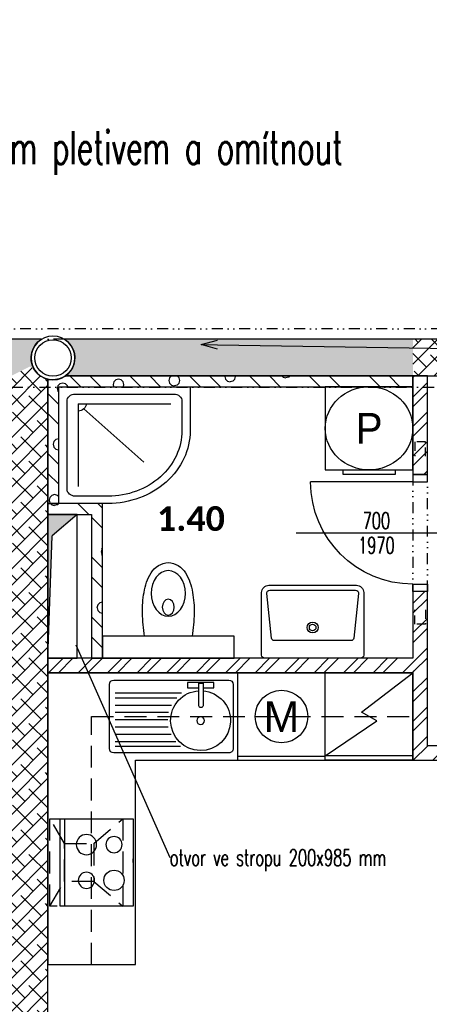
# Model space of a CAD drawing. Header units: millimetres. Extents: x -239306 to 235396, y -2942 to 28189.
# Tile 20 of 37: x 29992 to 32797, y 7308 to 14055. Entities that reach past the tile are written whole.
import ezdxf
from ezdxf import colors
from ezdxf.entities.mleader import LeaderData, LeaderLine
from ezdxf.enums import TextEntityAlignment as Align
from ezdxf.math import Vec2, Vec3

# ---------------------------------------------------------------- set-up
doc = ezdxf.new("R2010")
doc.units = ezdxf.units.MM
doc.header["$LTSCALE"] = 300
doc.linetypes.add('DASHED', pattern=[0.75, 0.5, -0.25])
doc.linetypes.add('DIVIDE2', pattern=[0.625, 0.25, -0.125, 0, -0.125, 0, -0.125])
for name, color, linetype in [('A-Appliance-G', 150, 'Continuous'), ('A-Cabinet-G', 10, 'Continuous'), ('A-Chase-G', 32, 'Continuous'), ('A-Dimline-D', 221, 'Continuous'), ('A-Dimline-D @ 50', 221, 'Continuous'), ('A-Door-G', 150, 'Continuous'), ('A-Room-T @ 50', 131, 'Continuous'), ('A-SanitaryFixture-G', 140, 'Continuous'), ('A-Wall-Abov', 32, 'DIVIDE2'), ('A-Wall-Blow', 30, 'Continuous'), ('A-Wall-Comp', 22, 'Continuous'), ('A-Wall-G', 50, 'Continuous'), ('A-Wall-Patt', 12, 'Continuous'), ('S-Beam-G', 80, 'Continuous'), ('S-Column-G', 110, 'Continuous')]:
    doc.layers.add(name, color=color, linetype=linetype)
doc.styles.add('Arial', font='arial.ttf')
doc.styles.add('Dim', font='simplex.shx', dxfattribs={"width": 0.65})
doc.styles.add('RoomTag', font='calibrib.ttf')
doc.styles.get("Standard").update_dxf_attribs({"font": 'simplex.shx', "width": 0.65})
doc.dimstyles.new('Anno', dxfattribs={"dimscale": 50, "dimtxt": 2.25, "dimasz": 1.125, "dimexe": 1.125, "dimexo": 1.125, "dimgap": 0.5, "dimtad": 1, "dimdec": 1, "dimrnd": 0.5, "dimzin": 12, "dimdsep": 46, "dimtxsty": 'Dim', "dimblk": 'DOT', "dimcen": 2.25, "dimdle": 1.125, "dimazin": 0, "dimtfac": 1, "dimtdec": 1, "dimtix": 1, "dimtmove": 2, "dimatfit": 2, "dimldrblk": 'DOTSMALL', "dimfxl": 1, "dimtfill": 1, "dimtfillclr": 256, "dimtolj": 1, "dimtzin": 0, "dimarcsym": 0})

# ---------------------------------------------------------------- blocks, each defined once
blk = doc.blocks.new('DoorAxis')
at = {"color": 0, "style": 'Dim', "width": 0.65}
for tag, p in [('DoorST:InnerWidth', (-0.75, 0)), ('DoorST:InnerHeight', (0.75, 0))]:
    blk.add_attdef(tag, text='', height=1, rotation=90, dxfattribs=at).set_placement(p, align=Align.MIDDLE_CENTER)
blk = doc.blocks.new('AreaLabel1')
at = {"color": 0, "style": 'RoomTag'}
blk.add_attdef('AreaOBJ:Label', text='', height=1.5, dxfattribs=at).set_placement((0, 0), align=Align.MIDDLE_CENTER)
blk = doc.blocks.new('otvorStroL')
at = {"style": 'Dim', "width": 0.65}
blk.add_attdef('ChaseST:otvorStrop', text='', height=1, dxfattribs=at).set_placement((0, 0), align=Align.MIDDLE_LEFT)
blk = doc.blocks.new('_Open30')
at = {"color": 0, "lineweight": -2}
for p, q in [((-1, 0.268), (0, 0)), ((0, 0), (-1, -0.268)), ((0, 0), (-1, 0))]:
    blk.add_line(p, q, dxfattribs=at)
blk = doc.blocks.new('_Dot')
at = {"color": 0, "linetype": 'ByBlock', "lineweight": -2}
blk.add_line((-0.5, 0), (-1, 0), dxfattribs=at)
at = {"color": 0, "linetype": 'ByBlock', "const_width": 0.5}
blk.add_lwpolyline([(-0.25, 0, 1), (0.25, 0, 1)], format="xyb", close=True, dxfattribs=at)
blk = doc.blocks.new('_DotSmall')
at = {"color": 0, "linetype": 'ByBlock', "const_width": 0.5}
blk.add_lwpolyline([(-0.0625, 0, 1), (0.0625, 0, 1)], format="xyb", close=True, dxfattribs=at)
blk = doc.blocks.new('osa1K')
at = {"color": 0, "linetype": 'ByBlock'}
blk.add_lwpolyline([(0, -250), (0, 850)], dxfattribs=at)
for points in [[(-350, 0), (-350, -0.0001)], [(350, 0), (350, -0.0001)]]:
    blk.add_lwpolyline(points)
blk = doc.blocks.new('SYMBOL_Shower_5_2D')
blk.add_line((0.1906, 0.1906), (0.6464, 0.6464))
for points in [[(0, 1), (0, 0), (1, 0), (1, 0.375, 0.414214), (0.375, 1)], [(0.0625, 0.875), (0.0625, 0.125, 0.414214), (0.125, 0.0625), (0.875, 0.0625, 0.414214), (0.9375, 0.125), (0.9375, 0.375, 0.414214), (0.375, 0.9375), (0.125, 0.9375, 0.414214)]]:
    blk.add_lwpolyline(points, format="xyb", close=True)
for points in [[(0.1464, 0.1464), (0.1464, 0.8536)], [(0.1464, 0.1464), (0.8536, 0.1464)]]:
    blk.add_lwpolyline(points)
blk.add_arc((0.1464, 0.1464), 0.0625, 0, 90)
blk = doc.blocks.new('SYMBOL_Kitchen_Sink_7_2D')
at = {"color": 0, "linetype": 'ByBlock'}
for p, q in [((470, 432.4), (30, 432.4)), ((0, 402.4), (0, -386.2)), ((91.1, -61.3), (91.1, 393.1)), ((123.6, -28.9), (123.6, 393.1)), ((173.6, 7.1), (173.6, 393.1)), ((223.6, 27.8), (223.6, 393.1)), ((273.6, 31.2), (273.6, 393.1)), ((323.6, 30), (323.6, 393.1)), ((373.6, 9.3), (373.6, 393.1)), ((423.6, -23.5), (423.6, 393.1)), ((454.7, -54.5), (454.7, 393.1)), ((500, -386.2), (500, 402.4)), ((16, -102.5), (53.5, -102.5)), ((16, -102.5), (53.5, -102.5)), ((16, -282.5), (16, -102.5)), ((53.5, -102.5), (53.5, -181.1)), ((177.5, -181.1), (22.5, -181.1)), ((22.5, -181.1), (22.5, -209.1)), ((22.5, -209.1), (177.5, -209.1)), ((53.5, -209.1), (53.5, -282.5)), ((53.5, -282.5), (16, -282.5)), ((30, -416.2), (470, -416.2))]:
    blk.add_line(p, q, dxfattribs=at)
blk.add_circle((278.4, -192.5), 26.3, dxfattribs=at)
for centre, radius, start, end in [((30, 402.4), 30, 90, 180), ((470, 402.4), 30, 0, 90), ((278.4, -192.5), 205, 184.62432, 176.81228), ((175, -195.1), 14.2, 280.38886, 79.61114), ((30, -386.2), 30, 180, 270), ((470, -386.2), 30, 270, 0)]:
    blk.add_arc(centre, radius, start, end, dxfattribs=at)
blk = doc.blocks.new('SYMBOL_Kitchen_DeepFreezer_4_2D')
at = {"color": 0, "linetype": 'ByBlock', "lineweight": -2}
blk.add_line((0.95, -0.5), (0.95, 0.5), dxfattribs=at)
blk.add_lwpolyline([(0, -0.5), (1, -0.5), (1, 0.5), (0, 0.5)], close=True, dxfattribs=at)
blk.add_lwpolyline([(0.95, 0.5), (0.55, -0.087), (0.45, 0.087), (0, -0.5)])
blk = doc.blocks.new('Mycka2')
at = {"color": 0, "linetype": 'ByBlock', "lineweight": -2}
blk.add_line((0.953, -0.5), (0.953, 0.5), dxfattribs=at)
blk.add_lwpolyline([(1, -0.5), (1, 0.5), (0, 0.5), (0, -0.5)], close=True, dxfattribs=at)
blk.add_circle((0.5, 0), 0.3)
at = {"color": 0, "linetype": 'ByBlock', "style": 'Arial', "flags": 4}
blk.add_attdef('ZNACKA', text='', height=0.35, rotation=90, dxfattribs=at).set_placement((0.5, 0), align=Align.MIDDLE_CENTER)
blk = doc.blocks.new('SYMBOL_Kitchen_ExtractorHood_2D')
at = {"color": 0, "linetype": 'DASHED', "lineweight": -2}
blk.add_lwpolyline([(0, -300), (500, -300), (500, 300), (0, 300)], close=True, dxfattribs=at)
at = {"linetype": 'DASHED'}
for points in [[(0, 300), (100, 130)], [(300, 130), (500, 300)], [(100, -130), (0, -300)], [(300, -130), (500, -300)]]:
    blk.add_lwpolyline(points, dxfattribs=at)
blk.add_lwpolyline([(100, 130), (100, -130), (300, -130), (300, 130), (100, 130)], close=True, dxfattribs=at)
blk = doc.blocks.new('SYMBOL_Kitchen_StoveOven_2D')
at = {"color": 0, "linetype": 'ByBlock', "lineweight": -2}
for p, q in [((0, 0.5), (0, -0.5)), ((1, 0.5), (0, 0.5)), ((0.066, 0.5), (0.066, -0.5)), ((1, -0.5), (1, 0.5)), ((1, 0), (1, -0.042)), ((0, -0.5), (1, -0.5))]:
    blk.add_line(p, q, dxfattribs=at)
for centre, major_axis in [((0.361, 0.204), (0.111, 0)), ((0.361, -0.204), (0.139, 0)), ((0.739, -0.204), (0.111, 0))]:
    blk.add_ellipse(centre, major_axis=major_axis, ratio=0.833333, dxfattribs=at)
blk.add_ellipse((0.739, 0.204), major_axis=(-0.139, 0), ratio=0.833333, start_param=3.141593, end_param=9.424778, dxfattribs=at)
blk = doc.blocks.new('chasetop1')
blk.add_hatch(color=256).paths.add_polyline_path([(0, 1), (0, 0), (0.1499, 0.8501), (1, 1)])
for p in [(1, 1), (0, 0)]:
    blk.add_line(p, (0.1499, 0.8501))
at = {"color": 0, "linetype": 'ByBlock'}
blk.add_lwpolyline([(0, 0), (1, 0), (1, 1), (0, 1)], close=True, dxfattribs=at)
blk = doc.blocks.new('překlad 75')
at = {"color": 0, "linetype": 'ByBlock', "ltscale": 0.5}
for points in [[(-795, -37.5), (-945, -37.5), (-945, 37.5), (-795, 37.5)], [(795, -37.5), (945, -37.5), (945, 37.5), (795, 37.5)]]:
    blk.add_lwpolyline(points, dxfattribs=at)
blk = doc.blocks.new('Pracka2')
at = {"color": 0, "linetype": 'ByBlock', "lineweight": -2}
blk.add_lwpolyline([(1, -0.5), (1, 0.5), (0, 0.5), (0, -0.5)], close=True, dxfattribs=at)
blk.add_lwpolyline([(1, -0.3), (1.05, -0.3), (1.05, 0.3), (1, 0.3)], dxfattribs=at)
blk.add_circle((0.5, 0), 0.5)
at = {"color": 0, "linetype": 'ByBlock', "style": 'Arial', "flags": 4}
blk.add_attdef('ZNACKA', text='', height=0.35, rotation=90, dxfattribs=at).set_placement((0.5, 0), align=Align.MIDDLE_CENTER)

msp = doc.modelspace()

# ---------------------------------------------------------------- hatches: boundary and pattern name
at = {"layer": 'A-Wall-Patt', "linetype": 'Continuous', "lineweight": -3}
h = msp.add_hatch(dxfattribs=at)
h.set_pattern_fill('ANSI38', color=254, scale=25, style=0)
h.paths.add_polyline_path([(32685, 11615), (32685, 11865), (30298.8, 11865, -0.537158), (30306.7, 11615)], flags=0)
h.paths.add_polyline_path([(29935, 11615), (30060, 11677.5), (30090, 11662.5, -0.405312), (30141.2, 11865), (27435, 11865), (27435, 11615)], flags=0)
h.paths.add_polyline_path([(48515, 11740), (49415, 11740), (49415, 11775), (48515, 11775)], flags=0)
h = msp.add_hatch(dxfattribs=at)
h.set_pattern_fill('ANSI38', color=254, scale=25, style=0)
h.paths.add_polyline_path([(33935, 11865), (33935, 11615), (35683.3, 11615, -0.537158), (35691.2, 11865)], flags=0)
h.paths.add_polyline_path([(32935, 11615), (32935, 11865), (32685, 11865), (32685, 11615)], flags=0)
h.paths.add_polyline_path([(35935, 11615), (36060, 11677.5), (36185, 11615), (38495, 11615), (38495, 11865), (35848.8, 11865, -0.537158), (35856.7, 11615)], flags=0)
h.paths.add_polyline_path([(39745, 11615), (39745, 11865), (39495, 11865), (39495, 11615)], flags=0)
h = msp.add_hatch(dxfattribs=at)
h.set_pattern_fill('ANSI38', color=254, scale=25, style=0)
h.paths.add_polyline_path([(29935, 10740), (30185, 10740), (30185, 11591.5, -0.205933), (30090, 11662.5), (30060, 11677.5), (29935, 11615)], flags=0)
h = msp.add_hatch(dxfattribs=at)
h.set_pattern_fill('POROBETON2', color=254, scale=400, angle=45, style=0, pattern_type=2)
h.set_pattern_definition([(45, (0, 0), (27.4519, 382.3555), [19.4116, -270.3664]), (45, (-51.23, 51.23), (27.4519, 382.3555), [19.4116, -270.3664]), (135, (13.73, 51.23), (-382.3555, -27.4519), [19.4116, -231.5436]), (135, (-37.5, -8e-15), (-382.3555, -27.4519), [19.4116, -231.5436]), (105, (18.75, 32.48), (-177.45203, 177.45176), [19.4116, -560.144]), (165, (-1e-14, 64.95), (-382.35558, -27.4521), [19.4116, -560.144]), (255, (-51.23, 51.23), (177.4518, -177.452), [19.4116, -984.408]), (255, (153.68, 256.13), (177.4518, -177.452), [19.4116, -984.408]), (255, (358.58, 461.03), (177.4518, -177.452), [19.4116, -984.408]), (195, (0, 0), (-204.90374, -204.9037), [19.4116, -984.408]), (195, (-177.45, 177.45), (-204.90374, -204.9037), [19.4116, -984.408]), (75, (13.73, 13.73), (-177.4518, 177.452), [19.4116, -984.408]), (75, (218.63, 218.63), (-177.4518, 177.452), [19.4116, -984.408]), (75, (423.53, 423.53), (-177.4518, 177.452), [19.4116, -984.408]), (285, (-56.25, 32.48), (177.45203, -177.45176), [19.4116, -560.144]), (345, (-37.5, -8e-15), (382.35558, 27.4521), [19.4116, -560.144]), (195, (-18.75, 69.98), (-204.90374, -204.9037), [19.4116, -984.408]), (195, (-196.2, 247.43), (-204.90374, -204.9037), [19.4116, -984.408]), (135, (75.16, 75.16), (-487.7464, 77.939), []), (135, (143.47, 143.47), (-487.7464, 77.939), [])])
h.paths.add_polyline_path([(30260, 11540), (32685, 11540), (32685, 11615), (30306.7, 11615, -0.16832), (30212.4, 11587.6)], flags=0)
h.paths.add_polyline_path([(29860, 11540), (29935, 11615), (27435, 11615), (27435, 11540)], flags=0)
h = msp.add_hatch(dxfattribs=at)
h.set_pattern_fill('ANSI32', color=254, scale=15, angle=-360, style=0)
h.paths.add_polyline_path([(32685, 10937.4), (32785, 10937.4), (32785, 11615), (32685, 11615)], flags=0)
h.paths.add_polyline_path([(32785, 10137.4), (32685, 10137.4), (32685, 9680), (32710, 9613.3), (32785, 9580)], flags=0)
h.paths.add_polyline_path([(32785, 9580), (32710, 9613.3), (32685, 9580), (32685, 8980), (32785, 9080)], flags=0)
h = msp.add_hatch(dxfattribs=at)
h.set_pattern_fill('POROBETON2', color=254, scale=400, angle=45, style=0, pattern_type=2)
h.set_pattern_definition([(45, (0, 0), (27.4519, 382.3555), [19.4116, -270.3664]), (45, (-51.23, 51.23), (27.4519, 382.3555), [19.4116, -270.3664]), (135, (13.73, 51.23), (-382.3555, -27.4519), [19.4116, -231.5436]), (135, (-37.5, 0), (-382.3555, -27.4519), [19.4116, -231.5436]), (105, (18.75, 32.48), (-177.45203, 177.45176), [19.4116, -560.144]), (165, (0, 64.95), (-382.3556, -27.4521), [19.4116, -560.144]), (255, (-51.23, 51.23), (177.4518, -177.452), [19.4116, -984.408]), (255, (153.68, 256.13), (177.4518, -177.452), [19.4116, -984.408]), (255, (358.58, 461.03), (177.4518, -177.452), [19.4116, -984.408]), (195, (0, 0), (-204.90374, -204.9037), [19.4116, -984.408]), (195, (-177.45, 177.45), (-204.90374, -204.9037), [19.4116, -984.408]), (75, (13.73, 13.73), (-177.4518, 177.452), [19.4116, -984.408]), (75, (218.63, 218.63), (-177.4518, 177.452), [19.4116, -984.408]), (75, (423.53, 423.53), (-177.4518, 177.452), [19.4116, -984.408]), (285, (-56.25, 32.48), (177.45203, -177.45176), [19.4116, -560.144]), (345, (-37.5, 0), (382.3556, 27.4521), [19.4116, -560.144]), (195, (-18.75, 69.98), (-204.90374, -204.9037), [19.4116, -984.408]), (195, (-196.2, 247.43), (-204.90374, -204.9037), [19.4116, -984.408]), (135, (75.16, 75.16), (-487.7464, 77.939), []), (135, (143.47, 143.47), (-487.7464, 77.939), [])])
h.paths.add_polyline_path([(30185, 10740), (30260, 10740), (30260, 11540), (30212.4, 11587.6, -0.046269), (30185, 11591.5)], flags=0)
h = msp.add_hatch(dxfattribs=at)
h.set_pattern_fill('POROBETON2', color=254, scale=400, angle=45, style=0, pattern_type=2)
h.set_pattern_definition([(45, (0, 0), (27.4519, 382.3555), [19.4116, -270.3664]), (45, (-51.23, 51.23), (27.4519, 382.3555), [19.4116, -270.3664]), (135, (13.73, 51.23), (-382.3555, -27.4519), [19.4116, -231.5436]), (135, (-37.5, 0), (-382.3555, -27.4519), [19.4116, -231.5436]), (105, (18.75, 32.48), (-177.45203, 177.45176), [19.4116, -560.144]), (165, (0, 64.95), (-382.3556, -27.4521), [19.4116, -560.144]), (255, (-51.23, 51.23), (177.4518, -177.452), [19.4116, -984.408]), (255, (153.68, 256.13), (177.4518, -177.452), [19.4116, -984.408]), (255, (358.58, 461.03), (177.4518, -177.452), [19.4116, -984.408]), (195, (0, 0), (-204.90374, -204.9037), [19.4116, -984.408]), (195, (-177.45, 177.45), (-204.90374, -204.9037), [19.4116, -984.408]), (75, (13.73, 13.73), (-177.4518, 177.452), [19.4116, -984.408]), (75, (218.63, 218.63), (-177.4518, 177.452), [19.4116, -984.408]), (75, (423.53, 423.53), (-177.4518, 177.452), [19.4116, -984.408]), (285, (-56.25, 32.48), (177.45203, -177.45176), [19.4116, -560.144]), (345, (-37.5, 0), (382.3556, 27.4521), [19.4116, -560.144]), (195, (-18.75, 69.98), (-204.90374, -204.9037), [19.4116, -984.408]), (195, (-196.2, 247.43), (-204.90374, -204.9037), [19.4116, -984.408]), (135, (75.16, 75.16), (-487.7464, 77.939), []), (135, (143.47, 143.47), (-487.7464, 77.939), [])])
h.paths.add_polyline_path([(30485, 10665), (30560, 10740), (30185, 10740), (30185, 10665)], flags=0)
h.paths.add_polyline_path([(29560, 10740), (29635, 10665), (29935, 10665), (29935, 10740)], flags=0)
h = msp.add_hatch(dxfattribs=at)
h.set_pattern_fill('ANSI38', color=254, scale=25, style=0)
h.paths.add_polyline_path([(30185, 9580), (29935, 9580), (29935, 5830), (30185, 5830)], flags=0)
h.paths.add_polyline_path([(29935, 9580), (30185, 9580), (30185, 10740), (29935, 10740)], flags=0)
h = msp.add_hatch(dxfattribs=at)
h.set_pattern_fill('POROBETON2', color=254, scale=400, angle=-315, style=0, pattern_type=2)
h.set_pattern_definition([(45, (0, 0), (27.4519, 382.3555), [19.4116, -270.3664]), (45, (-51.23, 51.23), (27.4519, 382.3555), [19.4116, -270.3664]), (135, (13.73, 51.23), (-382.3555, -27.4519), [19.4116, -231.5436]), (135, (-37.5, -4e-15), (-382.3555, -27.4519), [19.4116, -231.5436]), (105, (18.75, 32.48), (-177.45203, 177.45176), [19.4116, -560.144]), (165, (-7e-15, 64.95), (-382.3556, -27.4521), [19.4116, -560.144]), (255, (-51.23, 51.23), (177.4518, -177.452), [19.4116, -984.408]), (255, (153.68, 256.13), (177.4518, -177.452), [19.4116, -984.408]), (255, (358.58, 461.03), (177.4518, -177.452), [19.4116, -984.408]), (195, (0, 0), (-204.90374, -204.9037), [19.4116, -984.408]), (195, (-177.45, 177.45), (-204.90374, -204.9037), [19.4116, -984.408]), (75, (13.73, 13.73), (-177.4518, 177.452), [19.4116, -984.408]), (75, (218.63, 218.63), (-177.4518, 177.452), [19.4116, -984.408]), (75, (423.53, 423.53), (-177.4518, 177.452), [19.4116, -984.408]), (285, (-56.25, 32.48), (177.45203, -177.45176), [19.4116, -560.144]), (345, (-37.5, -4e-15), (382.3556, 27.4521), [19.4116, -560.144]), (195, (-18.75, 69.98), (-204.90374, -204.9037), [19.4116, -984.408]), (195, (-196.2, 247.43), (-204.90374, -204.9037), [19.4116, -984.408]), (135, (75.16, 75.16), (-487.7464, 77.939), []), (135, (143.47, 143.47), (-487.7464, 77.939), [])])
h.paths.add_polyline_path([(30560, 10740), (30485, 10665), (30485, 9680), (30560, 9680)], flags=0)
h = msp.add_hatch(dxfattribs=at)
h.set_pattern_fill('ANSI32', color=254, scale=15, style=0)
h.paths.add_polyline_path([(30485, 9580), (30485, 9680), (30185, 9680), (30185, 9580)], flags=0)
h.paths.add_polyline_path([(30485, 9680), (30485, 9580), (32685, 9580), (32710, 9613.3), (32685, 9680)], flags=0)
h = msp.add_hatch(dxfattribs=at)
h.set_pattern_fill('ANSI32', color=254, scale=15, style=0)
h.paths.add_polyline_path([(32785, 9080), (32685, 8980), (32985, 8980), (32985, 9080)], flags=0)
h.paths.add_polyline_path([(33885, 9080), (33885, 8980), (35020, 8980), (35070, 9030), (35020, 9080)], flags=0)
h.paths.add_polyline_path([(35120, 9080), (35070, 9030), (35120, 8980), (35935, 8980), (35935, 9080)], flags=0)

# ---------------------------------------------------------------- linework, layer by layer
at = {"layer": 'A-Cabinet-G', "linetype": 'Continuous', "lineweight": -3}
for p, q in [((32685, 9580), (30185, 9580)), ((30185, 9580), (30185, 7580)), ((32685, 8980), (32685, 9580)), ((30785, 8980), (32685, 8980)), ((30785, 7580), (30785, 8980)), ((30185, 7580), (30785, 7580))]:
    msp.add_line(p, q, dxfattribs=at)
at = {"layer": 'A-Cabinet-G', "linetype": 'DASHED', "lineweight": -3}
for p, q in [((30485, 9280), (32685, 9280)), ((30485, 7580), (30485, 9280))]:
    msp.add_line(p, q, dxfattribs=at)
at = {"layer": 'A-Door-G', "linetype": 'Continuous', "lineweight": -3}
for points in [[(32785, 10887.4), (32785, 10937.4), (32685, 10937.4), (32685, 10887.4)], [(32785, 10187.4), (32785, 10137.4), (32685, 10137.4), (32685, 10187.4)]]:
    msp.add_lwpolyline(points, close=True, dxfattribs=at)
msp.add_lwpolyline([(32685, 10887.4), (31985, 10887.4)], dxfattribs=at)
at = {"layer": 'A-Door-G', "linetype": 'Continuous', "lineweight": -3, "extrusion": (0, 0, -1)}
msp.add_arc((-32685, 10887.4), 700, 270, 360, dxfattribs=at)
at = {"layer": 'A-SanitaryFixture-G', "linetype": 'Continuous', "lineweight": -3}
for points in [[(31010, 10334.6, -0.246348), (31128.3, 10264.6, -0.092866), (31175.9, 10131, -0.047652), (31187.3, 9988.7, -0.033058), (31172.4, 9830), (30847.6, 9830, -0.033058), (30832.7, 9988.7, -0.047652), (30844.1, 10131, -0.092866), (30891.7, 10264.6, -0.246348)], [(32298.6, 10180, -0.414214), (32348.6, 10130), (32348.6, 9700, -0.414214), (32328.6, 9680), (31668.6, 9680, -0.414214), (31648.6, 9700), (31648.6, 10130, -0.414214), (31698.6, 10180)], [(32292.9, 10145, -0.448655), (32312.8, 10122.7), (32280.8, 9817.5, -0.37818), (32261, 9800), (31736.3, 9800, -0.37818), (31716.5, 9817.5), (31684.5, 10122.7, -0.448655), (31704.4, 10145)]]:
    msp.add_lwpolyline(points, format="xyb", close=True, dxfattribs=at)
for radius in [37.5, 22.5]:
    msp.add_circle((31998.6, 9890), radius, dxfattribs=at)
at = {"layer": 'A-SanitaryFixture-G', "linetype": 'Continuous', "lineweight": -3, "extrusion": (0, 0, -1)}
for centre, major_axis, ratio in [((31010, 10123.8), (0, -156.2), 0.751511), ((31010, 10029.6), (0, -55.3), 0.745622)]:
    msp.add_ellipse(centre, major_axis=major_axis, ratio=ratio, dxfattribs=at)
at = {"layer": 'A-Wall-Abov', "linetype": 'DIVIDE2', "lineweight": -3}
for p, q in [((42270, 11937.4), (9105, 11937.4)), ((30298.8, 11865), (30141.2, 11865)), ((9105, 11537.4), (42270, 11537.4)), ((32685, 10937.4), (32685, 10137.4)), ((32785, 10137.4), (32785, 10937.4))]:
    msp.add_line(p, q, dxfattribs=at)
at = {"layer": 'A-Wall-Blow', "linetype": 'Continuous', "lineweight": -3}
for p, q in [((30560, 9830), (30560, 9680)), ((31460, 9830), (30560, 9830)), ((31460, 9680), (31460, 9830)), ((30560, 9680), (31460, 9680))]:
    msp.add_line(p, q, dxfattribs=at)
at = {"layer": 'A-Wall-Comp', "linetype": 'Continuous', "lineweight": -3}
for p, q in [((30306.7, 11615), (32685, 11615)), ((32685, 11615), (30306.7, 11615)), ((32785, 11615), (32685, 11615)), ((32685, 11615), (32685, 11540)), ((32685, 11540), (32685, 11615)), ((32685, 11615), (32785, 11615)), ((30185, 11591.5), (30185, 10740)), ((30185, 10740), (30185, 11591.5)), ((30185, 10665), (30185, 10740)), ((30260, 10740), (30185, 10740)), ((30185, 10740), (30185, 10665)), ((30185, 10740), (30260, 10740)), ((30185, 9580), (30185, 9680)), ((30185, 9680), (30185, 9580)), ((30560, 9680), (30485, 9680)), ((30485, 9680), (30560, 9680))]:
    msp.add_line(p, q, dxfattribs=at)
at = {"layer": 'A-Wall-G', "linetype": 'Continuous', "lineweight": -3}
for p, q in [((30141.2, 11865), (27435, 11865)), ((32685, 11865), (30298.8, 11865)), ((32935, 11865), (32685, 11865)), ((32785, 10937.4), (32785, 11615)), ((32785, 11615), (32935, 11615)), ((30260, 11540), (32685, 11540)), ((30260, 10740), (30260, 11540)), ((32685, 11540), (32685, 10937.4)), ((32685, 10937.4), (32785, 10937.4)), ((30560, 10740), (30260, 10740)), ((30560, 9680), (30560, 10740)), ((30185, 9680), (30185, 10665)), ((30185, 10665), (30485, 10665)), ((30485, 10665), (30485, 9680)), ((32785, 10137.4), (32685, 10137.4)), ((32685, 10137.4), (32685, 9680)), ((32785, 9080), (32785, 10137.4)), ((30485, 9680), (30185, 9680)), ((32685, 9680), (30560, 9680)), ((30185, 5830), (30185, 9580)), ((30185, 9580), (32685, 9580)), ((32685, 9580), (32685, 8980)), ((32985, 9080), (32785, 9080)), ((32685, 8980), (32985, 8980))]:
    msp.add_line(p, q, dxfattribs=at)
at = {"layer": 'A-Wall-G', "linetype": 'Continuous', "lineweight": -3, "extrusion": (0, 0, -1)}
for start, end in [(330.039, 58.29227), (121.70773, 272.89683), (272.89683, 330.039)]:
    msp.add_arc((-30220, 11737.4), 150, start, end, dxfattribs=at)
at = {"layer": 'S-Column-G', "linetype": 'Continuous', "lineweight": -3}
for start, end in [(0, 180), (180, 0)]:
    msp.add_arc((30220, 11737.4), 150, start, end, dxfattribs=at)
at = {"layer": 'S-Column-G', "linetype": 'Continuous', "lineweight": -3, "extrusion": (0, 0, -1)}
for start, end in [(0, 180), (180, 0)]:
    msp.add_arc((-30220, 11737.4), 125, start, end, dxfattribs=at)

# ---------------------------------------------------------------- block references
at = {"layer": 'A-Appliance-G', "linetype": 'Continuous', "lineweight": -3}
ref = msp.add_blockref('Pracka2', (32385, 11540), dxfattribs=dict(at, xscale=570, yscale=600, zscale=870, rotation=270))
ref.add_attrib('ZNACKA', 'P', dxfattribs={"layer": '0', "color": 0, "linetype": 'ByBlock', "height": 210, "style": 'Arial', "width": 0.95}).set_placement((32385, 11255), align=Align.MIDDLE_CENTER)
ref = msp.add_blockref('Mycka2', (31785, 9580), dxfattribs=dict(at, xscale=600, yscale=600, zscale=870, rotation=270))
ref.add_attrib('ZNACKA', 'M', dxfattribs={"layer": '0', "color": 0, "linetype": 'ByBlock', "height": 210, "style": 'Arial'}).set_placement((31785, 9280), align=Align.MIDDLE_CENTER)
at = {"layer": 'A-Appliance-G', "linetype": 'Continuous', "lineweight": -3, "extrusion": (0, 0, -1), "yscale": 600}
for name, p, xscale, zscale, rotation in [('SYMBOL_Kitchen_DeepFreezer_4_2D', (-32385, 9580), 600, -1850, 270), ('SYMBOL_Kitchen_StoveOven_2D', (-30268.7, 8280, -530), 500, -930, 180)]:
    msp.add_blockref(name, p, dxfattribs=dict(at, xscale=xscale, zscale=zscale, rotation=rotation))
at = {"layer": 'A-Appliance-G', "linetype": 'Continuous', "lineweight": -3, "extrusion": (0, 0, -1), "zscale": -1, "rotation": 180}
msp.add_blockref('SYMBOL_Kitchen_ExtractorHood_2D', (-30198.9, 8280, -530), dxfattribs=at)
at = {"layer": 'A-Chase-G', "linetype": 'Continuous', "lineweight": -3, "xscale": 200, "yscale": 985, "zscale": 270}
msp.add_blockref('chasetop1', (30185, 9680), dxfattribs=at)
at = {"layer": 'A-Dimline-D @ 50', "linetype": 'Continuous', "lineweight": -3, "xscale": 112.5, "yscale": 112.5, "zscale": 112.5, "rotation": 269.9999999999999}
msp.add_blockref('DoorAxis', (32435, 10537.4), dxfattribs=at).add_auto_attribs({'DoorST:InnerWidth': '700', 'DoorST:InnerHeight': '1970'})
at = {"layer": 'A-Dimline-D @ 50', "linetype": 'Continuous', "lineweight": -3, "xscale": 112.5, "yscale": 112.5, "zscale": 112.5}
msp.add_blockref('otvorStroL', (31020.3, 8313.4), dxfattribs=at).add_auto_attribs({'ChaseST:otvorStrop': 'otvor ve stropu 200x985 mm'})
at = {"layer": 'A-Door-G', "linetype": 'Continuous', "lineweight": -3, "extrusion": (0, 0, -1), "zscale": -1, "rotation": 270.0000000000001}
msp.add_blockref('osa1K', (-32735, 10537.4), dxfattribs=at)
at = {"layer": 'A-Room-T @ 50', "linetype": 'Continuous', "lineweight": -3, "xscale": 112.5, "yscale": 112.5, "zscale": 112.5}
msp.add_blockref('AreaLabel1', (31165.2, 10636.9), dxfattribs=at).add_auto_attribs({'AreaOBJ:Label': '1.40'})
at = {"layer": 'A-SanitaryFixture-G', "linetype": 'Continuous', "lineweight": -3, "extrusion": (0, 0, -1), "xscale": 900, "yscale": 800, "zscale": -900, "rotation": 180}
msp.add_blockref('SYMBOL_Shower_5_2D', (-30260, 11540), dxfattribs=at)
at = {"layer": 'A-SanitaryFixture-G', "linetype": 'Continuous', "lineweight": -3, "extrusion": (0, 0, -1), "zscale": -1, "rotation": 270}
msp.add_blockref('SYMBOL_Kitchen_Sink_7_2D', (-31038.6, 9530.3, -875), dxfattribs=at)
at = {"layer": 'S-Beam-G', "linetype": 'DASHED', "lineweight": -3, "ltscale": 0.5, "xscale": 0.6613756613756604, "rotation": 90}
msp.add_blockref('překlad 75', (32735, 10537.4, 2145), dxfattribs=at)

# ---------------------------------------------------------------- leaders
at = {"layer": 'A-Dimline-D'}
msp.add_leader([(30375.6, 9771.1), (31020.3, 8313.4)], dimstyle='Anno', override={"dimscale": 0}, dxfattribs=at)
ml = msp.add_multileader_mtext('Standard', dxfattribs=at)
ml.set_content('stoupací vedení ÚT 100x350\\Ppoloha otvoru se může lišit v závislosti na poloze dutin ve stávajících panelech', color=256)
ml.set_leader_properties()
ml.set_arrow_properties(name='OPEN30')
ml.build(insert=Vec2(0, 0))
ml.multileader.update_dxf_attribs({"dogleg_length": 0.36, "arrow_head_size": 56.2, "scale": 50})
ctx = ml.context
ctx.base_point, ctx.scale, ctx.char_height, ctx.arrow_head_size, ctx.landing_gap_size, ctx.plane_origin = Vec3(17687.8, 13874), 50, 112.5, 56.2, 75, Vec3(17649.9, 14150)
notes = []
notes.append((ctx, [(0, (1, 1, 0), (17669.8, 13874), (1, 0), 18, [(0, [(17649.9, 14150)], 0, [])])]))
ctx.mtext.insert, ctx.mtext.width, ctx.mtext.flow_direction = Vec3(17762.8, 13949), 2319.562, 5
ml = msp.add_multileader_mtext('Standard', dxfattribs=at)
ml.set_content('ocelové sloupy a průvlaky obalit rabicovým pletivem a omítnout\\Ptl. stěny sloupu cca 10 mm', color=(178, 88, 156))
ml.set_leader_properties()
ml.set_arrow_properties(name='OPEN30')
ml.build(insert=Vec2(0, 0))
ml.multileader.update_dxf_attribs({"dogleg_length": 0.36, "arrow_head_size": 112.5, "scale": 100})
ctx = ml.context
ctx.base_point, ctx.scale, ctx.char_height, ctx.arrow_head_size, ctx.landing_gap_size, ctx.plane_origin = Vec3(16448, 13273.5), 100, 225, 112.5, 150, Vec3(15005.3, 11890)
notes.append((ctx, [(0, (1, 1, 0), (16412, 13273.5), (1, 0), 36, [(2, [(19525.3, 11830), (24014.3, 11755.7)], 0, []), (0, [(14952.4, 11733.7)], 0, [])])]))
ctx.mtext.insert, ctx.mtext.width, ctx.mtext.flow_direction = Vec3(16598, 13386), 2187.984, 5
ml = msp.add_multileader_mtext('Standard', dxfattribs=at)
ml.set_content('ocelové sloupy a průvlaky obalit rabicovým pletivem a omítnout\\Ptl. stěny sloupu cca 10 mm', color=(178, 88, 156))
ml.set_leader_properties()
ml.set_arrow_properties(name='OPEN30')
ml.build(insert=Vec2(0, 0))
ml.multileader.update_dxf_attribs({"dogleg_length": 0.36, "arrow_head_size": 112.5, "scale": 100})
ctx = ml.context
ctx.base_point, ctx.scale, ctx.char_height, ctx.arrow_head_size, ctx.landing_gap_size, ctx.plane_origin = Vec3(25682.6, 13141.1), 100, 225, 112.5, 150, Vec3(26714.6, 11890)
notes.append((ctx, [(1, (1, 1, 0), (33324.1, 13141.1), (-1, 0), 36, [(2, [(31234.6, 11830), (35723.6, 11755.7)], 0, [])])]))
ctx.mtext.insert, ctx.mtext.flow_direction = Vec3(25832.6, 13291.1), 5
ml = msp.add_multileader_mtext('Standard', dxfattribs=at)
ml.set_content('obě křídla dveří musejí být otevíravá; křídlo nesmí být zajištěno', color=(178, 88, 156))
ml.set_leader_properties()
ml.set_arrow_properties(name='OPEN30')
ml.build(insert=Vec2(0, 0))
ml.multileader.update_dxf_attribs({"dogleg_length": 0.36, "arrow_head_size": 112.5, "scale": 100})
ctx = ml.context
ctx.base_point, ctx.scale, ctx.char_height, ctx.arrow_head_size, ctx.landing_gap_size, ctx.plane_origin = Vec3(42604.3, 11058.8), 100, 225, 112.5, 150, Vec3(49838.7, 11712.9)
ctx.text_align_type = 2
notes.append((ctx, [(0, (1, 1, 0), (45343, 11058.8), (-1, 0), 36, [(0, [(45022.5, 9068.6)], 0, [])])]))
ctx.mtext.insert, ctx.mtext.width, ctx.mtext.alignment, ctx.mtext.flow_direction = Vec3(45157, 11208.8), 2426.062, 3, 5
for ctx, leaders in notes:
    for number, flags, end, landing, length, lines in leaders:
        leader = LeaderData()
        leader.index, (leader.has_last_leader_line, leader.has_dogleg_vector, leader.attachment_direction) = number, flags
        leader.last_leader_point, leader.dogleg_vector, leader.dogleg_length = Vec3(end), Vec3(landing), length
        for number, points, colour, breaks in lines:
            line = LeaderLine()
            line.index, line.vertices, line.color, line.breaks = number, Vec3.list(points), colors.encode_raw_color(colour), breaks
            leader.lines.append(line)
        ctx.leaders.append(leader)

doc.saveas('drawing.dxf')
